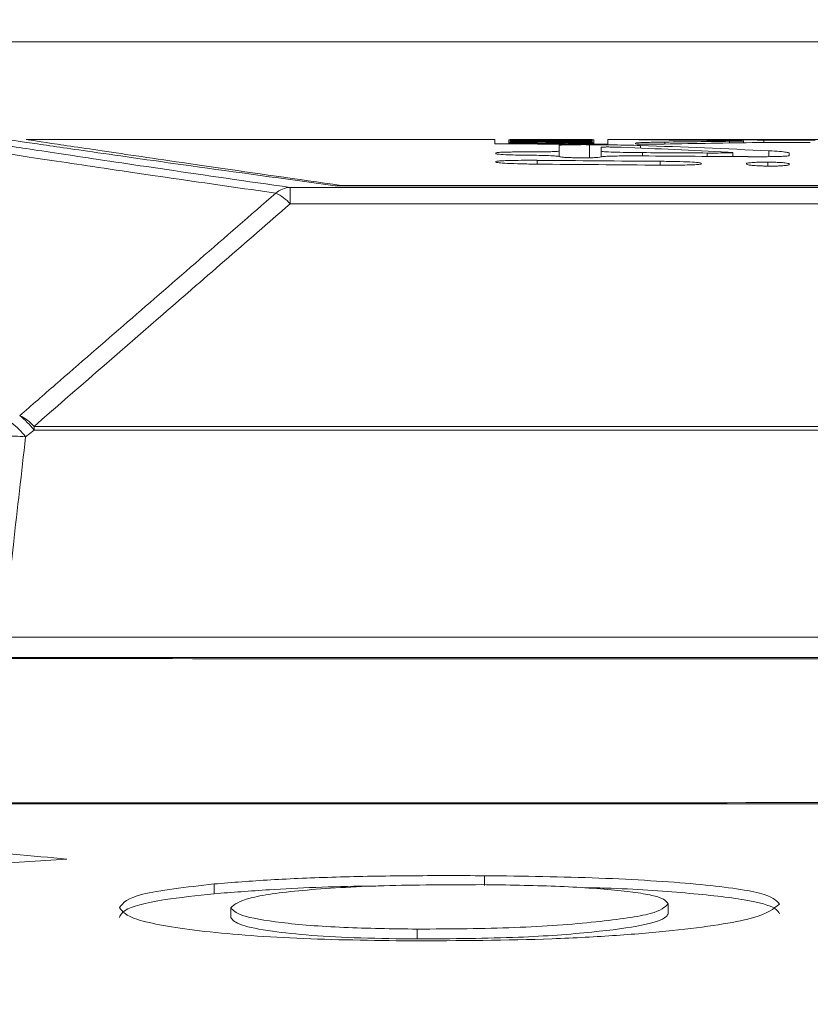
# Model space of a CAD drawing. Header units: millimetres. Extents: x 0 to 2100, y 0 to 1485.
# Tile 69 of 118: x 1166 to 1187, y 537 to 562. Entities that reach past the tile are written whole.
import ezdxf

# ---------------------------------------------------------------- set-up
doc = ezdxf.new("R2010")
doc.units = ezdxf.units.MM
doc.header["$LTSCALE"] = 5
doc.styles.add('SLDTEXTSTYLE1', font='TXT', dxfattribs={"width": 0.75})
doc.dimstyles.new('SLDDIMSTYLE0', dxfattribs={"dimtxt": 12.5, "dimasz": 15, "dimexe": 0, "dimexo": 0.0625, "dimgap": 3.125, "dimtad": 1, "dimdec": 0, "dimlfac": 0.8, "dimrnd": 1e-09, "dimzin": 12, "dimdsep": 46, "dimtxsty": 'SLDTEXTSTYLE1', "dimblk1": 'CLOSED', "dimblk2": 'CLOSED', "dimsah": 1, "dimcen": 0.09, "dimadec": 0, "dimazin": 3, "dimtfac": 1, "dimtofl": 0, "dimtmove": 0, "dimatfit": 3, "dimldrblk": 'CLOSED', "dimfxl": 1, "dimfrac": 2, "dimtolj": 1, "dimtzin": 12, "dimarcsym": 0})

# ---------------------------------------------------------------- blocks, each defined once
blk = doc.blocks.new('_CLOSED')
at = {"color": 0, "linetype": 'ByBlock', "lineweight": -2}
for p, q in [((-1, 0.166667), (0, 0)), ((-1, 0.166667), (-1, -0.166667)), ((0, 0), (-1, -0.166667)), ((0, 0), (-1, 0))]:
    blk.add_line(p, q, dxfattribs=at)
blk = doc.blocks.new('_D_9')
at = {"color": 7, "linetype": 'Continuous', "lineweight": 0}
for p, q in [((868.464, 549.436), (868.464, 715.615)), ((1433.193, 262.981), (1433.193, 715.615)), ((1433.193, 710.615), (868.464, 710.615))]:
    blk.add_line(p, q, dxfattribs=at)
at = {"color": 7, "linetype": 'Continuous', "lineweight": 0, "xscale": 15, "yscale": 15, "rotation": 180}
blk.add_blockref('_CLOSED', (868.464, 710.615), dxfattribs=at)
at = {"color": 7, "linetype": 'Continuous', "lineweight": 0, "xscale": 15, "yscale": 15}
blk.add_blockref('_CLOSED', (1433.193, 710.615), dxfattribs=at)
at = {"color": 7, "linetype": 'Continuous', "lineweight": 0, "insert": (1136.974, 726.729), "char_height": 12.5, "attachment_point": 1, "style": 'SLDTEXTSTYLE1'}
blk.add_mtext('452', dxfattribs=at)
blk = doc.blocks.new('_D_10')
at = {"color": 7, "linetype": 'Continuous', "lineweight": 0}
for p, q in [((800.19, 450.178), (800.19, 745.615)), ((1433.193, 262.981), (1433.193, 745.615)), ((800.19, 740.615), (1433.193, 740.615))]:
    blk.add_line(p, q, dxfattribs=at)
at = {"color": 7, "linetype": 'Continuous', "lineweight": 0, "xscale": 15, "yscale": 15}
for p, rotation in [((800.19, 740.615), 180), ((1433.193, 740.615), 360)]:
    blk.add_blockref('_CLOSED', p, dxfattribs=dict(at, rotation=rotation))
at = {"color": 7, "linetype": 'Continuous', "lineweight": 0, "insert": (1102.837, 756.729), "char_height": 12.5, "attachment_point": 1, "style": 'SLDTEXTSTYLE1'}
blk.add_mtext('506', dxfattribs=at)
blk = doc.blocks.new('_D_11')
at = {"color": 7, "linetype": 'Continuous', "lineweight": 0}
for p, q in [((778.94, 335.178), (778.94, 775.615)), ((1433.193, 262.981), (1433.193, 775.615)), ((778.94, 770.615), (1433.193, 770.615))]:
    blk.add_line(p, q, dxfattribs=at)
at = {"color": 7, "linetype": 'Continuous', "lineweight": 0, "xscale": 15, "yscale": 15}
for p, rotation in [((778.94, 770.615), 180), ((1433.193, 770.615), 360)]:
    blk.add_blockref('_CLOSED', p, dxfattribs=dict(at, rotation=rotation))
at = {"color": 7, "linetype": 'Continuous', "lineweight": 0, "insert": (1092.212, 786.729), "char_height": 12.5, "attachment_point": 1, "style": 'SLDTEXTSTYLE1'}
blk.add_mtext('523', dxfattribs=at)
blk = doc.blocks.new('_D_15')
at = {"color": 7, "linetype": 'Continuous', "lineweight": 0}
for p, q in [((1198.267, 561.428), (672.69, 561.428)), ((677.69, 257.053), (677.69, 561.428)), ((829.752, 257.053), (672.69, 257.053))]:
    blk.add_line(p, q, dxfattribs=at)
at = {"color": 7, "linetype": 'Continuous', "lineweight": 0, "xscale": 15, "yscale": 15}
for p, rotation in [((677.69, 561.428), 90), ((677.69, 257.053), 270)]:
    blk.add_blockref('_CLOSED', p, dxfattribs=dict(at, rotation=rotation))
at = {"color": 7, "linetype": 'Continuous', "lineweight": 0, "insert": (661.576, 395.387), "char_height": 12.5, "attachment_point": 1, "rotation": 90, "style": 'SLDTEXTSTYLE1'}
blk.add_mtext('243', dxfattribs=at)
blk = doc.blocks.new('_D_18')
at = {"color": 7, "linetype": 'Continuous', "lineweight": 0}
for p, q in [((1155.061, 551.191), (1155.061, 685.615)), ((1433.193, 262.981), (1433.193, 685.615)), ((1433.193, 680.615), (1155.061, 680.615))]:
    blk.add_line(p, q, dxfattribs=at)
at = {"color": 7, "linetype": 'Continuous', "lineweight": 0, "xscale": 15, "yscale": 15, "rotation": 180}
blk.add_blockref('_CLOSED', (1155.061, 680.615), dxfattribs=at)
at = {"color": 7, "linetype": 'Continuous', "lineweight": 0, "xscale": 15, "yscale": 15}
blk.add_blockref('_CLOSED', (1433.193, 680.615), dxfattribs=at)
at = {"color": 7, "linetype": 'Continuous', "lineweight": 0, "insert": (1280.273, 696.729), "char_height": 12.5, "attachment_point": 1, "style": 'SLDTEXTSTYLE1'}
blk.add_mtext('223', dxfattribs=at)

msp = doc.modelspace()

# ---------------------------------------------------------------- linework, layer by layer
at = {"color": 7, "linetype": 'Continuous', "lineweight": 15}
for p, q in [((1178.543, 558.925), (1166.543, 558.925)), ((1178.543, 558.814), (1178.543, 558.925)), ((1178.896, 558.813), (1178.896, 558.915)), ((1178.897, 558.835), (1178.897, 558.92)), ((1178.897, 558.813), (1178.897, 558.835)), ((1178.933, 558.915), (1178.933, 558.905)), ((1178.933, 558.902), (1178.933, 558.905)), ((1178.933, 558.902), (1178.933, 558.899)), ((1178.933, 558.89), (1178.933, 558.899)), ((1178.933, 558.89), (1178.933, 558.885)), ((1178.933, 558.84), (1178.933, 558.885)), ((1178.933, 558.883), (1178.933, 558.878)), ((1178.933, 558.874), (1178.933, 558.878)), ((1178.933, 558.874), (1178.933, 558.853)), ((1179.279, 558.925), (1178.938, 558.925)), ((1179.285, 558.904), (1179.285, 558.912)), ((1179.285, 558.902), (1179.285, 558.904)), ((1179.285, 558.852), (1179.285, 558.868)), ((1179.804, 558.897), (1179.804, 558.896)), ((1179.827, 558.881), (1179.827, 558.89)), ((1179.855, 558.911), (1179.855, 558.904)), ((1179.855, 558.901), (1179.855, 558.904)), ((1179.855, 558.866), (1179.855, 558.852)), ((1179.855, 558.836), (1179.855, 558.852)), ((1179.938, 558.914), (1179.938, 558.917)), ((1180.119, 558.895), (1180.119, 558.897)), ((1180.188, 558.776), (1180.188, 558.632)), ((1180.206, 558.904), (1180.206, 558.911)), ((1180.206, 558.9), (1180.206, 558.904)), ((1180.206, 558.851), (1180.206, 558.865)), ((1180.357, 558.808), (1180.357, 558.837)), ((1180.417, 558.913), (1180.417, 558.917)), ((1180.417, 558.808), (1180.417, 558.827)), ((1180.436, 558.913), (1180.436, 558.915)), ((1180.436, 558.808), (1180.436, 558.82)), ((1180.683, 558.91), (1180.683, 558.902)), ((1180.683, 558.899), (1180.683, 558.902)), ((1180.683, 558.896), (1180.683, 558.891)), ((1180.683, 558.864), (1180.683, 558.849)), ((1181.035, 558.925), (1180.688, 558.925)), ((1180.688, 558.925), (1180.688, 558.925)), ((1181.035, 558.902), (1181.035, 558.913)), ((1181.035, 558.89), (1181.035, 558.899)), ((1181.035, 558.878), (1181.035, 558.89)), ((1181.035, 558.873), (1181.035, 558.878)), ((1181.035, 558.848), (1181.035, 558.869)), ((1181.07, 558.833), (1181.07, 558.919)), ((1181.07, 558.805), (1181.07, 558.833)), ((1188.435, 558.925), (1181.435, 558.925)), ((1181.435, 558.925), (1181.435, 558.804)), ((1182.139, 558.925), (1182.139, 558.922)), ((1182.139, 558.835), (1182.139, 558.814)), ((1184.694, 558.895), (1184.867, 558.892)), ((1184.907, 558.843), (1184.907, 558.889)), ((1178.567, 558.582), (1178.567, 558.562)), ((1180.188, 558.49), (1180.188, 558.632)), ((1181.258, 558.626), (1181.258, 558.723)), ((1181.258, 558.482), (1181.258, 558.626)), ((1184.51, 558.601), (1184.619, 558.593)), ((1184.63, 558.488), (1184.63, 558.59)), ((1186.077, 558.513), (1186.077, 558.581)), ((1178.566, 558.362), (1178.566, 558.345)), ((1183.825, 558.302), (1183.825, 558.319)), ((1184.985, 558.31), (1184.985, 558.293)), ((1186.076, 558.284), (1186.076, 558.301)), ((1336.085, 557.743), (1174.457, 557.743)), ((1174.604, 557.752), (1335.543, 557.752)), ((1174.604, 557.743), (1174.604, 557.752)), ((1173.299, 557.698), (1336.882, 557.698)), ((1173.299, 557.698), (1173.299, 557.278)), ((1336.882, 557.278), (1173.299, 557.278)), ((1166.53, 551.315), (1166.745, 551.49)), ((1166.745, 551.586), (1166.745, 551.49)), ((1166.745, 551.586), (1338.849, 551.586)), ((1338.849, 551.49), (1166.745, 551.49)), ((1165.945, 546.191), (1339.783, 546.191)), ((1164.275, 540.31), (1167.586, 540.51)), ((1171.357, 539.879), (1171.357, 539.628)), ((1178.277, 540.09), (1178.277, 539.84)), ((1182.974, 539.369), (1182.974, 539.118)), ((1171.78, 539.271), (1171.78, 539.02)), ((1176.556, 538.724), (1176.556, 538.472))]:
    msp.add_line(p, q, dxfattribs=at)
at = {"color": 8, "linetype": 'Continuous', "lineweight": 15}
for p, q in [((1179.094, 558.915), (1179.094, 558.917)), ((1179.094, 558.812), (1179.094, 558.826)), ((1179.57, 558.914), (1179.57, 558.916)), ((1179.57, 558.811), (1179.57, 558.822)), ((1179.63, 558.881), (1179.63, 558.888)), ((1179.938, 558.809), (1179.938, 558.825)), ((1180.042, 558.881), (1180.042, 558.885)), ((1180.192, 558.913), (1180.192, 558.919)), ((1180.192, 558.808), (1180.192, 558.832)), ((1180.357, 558.913), (1180.357, 558.92)), ((1180.484, 558.88), (1180.484, 558.883)), ((1180.804, 558.879), (1180.804, 558.884)), ((1180.897, 558.913), (1180.897, 558.916)), ((1180.897, 558.806), (1180.897, 558.823)), ((1180.965, 558.458), (1180.965, 558.793)), ((1180.985, 558.878), (1180.985, 558.887)), ((1182.265, 558.706), (1182.265, 558.773)), ((1182.895, 558.81), (1182.895, 558.86)), ((1184.546, 558.838), (1184.546, 558.879)), ((1185.422, 558.85), (1185.422, 558.911)), ((1182.315, 558.504), (1182.315, 558.59)), ((1183.972, 558.493), (1183.972, 558.58)), ((1185.553, 558.487), (1185.553, 558.637)), ((1179.621, 558.295), (1179.621, 558.393)), ((1182.77, 558.269), (1182.77, 558.368)), ((1185.531, 558.245), (1185.531, 558.347)), ((1172.934, 557.553), (1172.48, 557.618))]:
    msp.add_line(p, q, dxfattribs=at)
at = {"color": 7, "linetype": 'Continuous', "lineweight": 15}
for centre, radius, start, end in [((1173.315, 557.126), 0.572, 91.5624, 131.7813), ((1172.534, 556.64), 0.996, 39.8103, 66.3631), ((1164.879, 550.045), 2.083, 37.5604, 51.9394), ((1165.093, 550.22), 2.084, 37.559, 51.9276), ((1165.986, 550.954), 0.987, 39.7635, 66.6096), ((1166.249, 549.438), 1.898, 81.4815, 98.5185)]:
    msp.add_arc(centre, radius, start, end, dxfattribs=at)
for centre, major_axis, ratio, start_param, end_param in [((1114.455, -261.925), (3895.749, 0), 0.210704, 1.553602, 1.554345), ((1159.887, -261.925), (3794.778, 0), 0.21631, 1.565224, 1.565777), ((1152.444, -261.925), (3735.387, 0), 0.21975, 1.563611, 1.563705), ((1150.554, -261.925), (3782.589, 0), 0.217007, 1.562738, 1.563294), ((1148.414, -261.925), (3791.647, 0), 0.216489, 1.562517, 1.562747), ((1140.558, -261.925), (3782.589, 0), 0.217007, 1.560095, 1.560651), ((1138.359, -261.925), (3794.778, 0), 0.21631, 1.55955, 1.560104), ((1136.436, -261.925), (3794.778, 0), 0.21631, 1.559043, 1.559597), ((1129.36, -261.925), (3735.387, 0), 0.21975, 1.557431, 1.557525), ((1181.234, -261.925), (3799.625, 0), 0.216034, 1.57094, 1.571313), ((1159.968, -261.925), (3424.117, 0), 0.239726, 1.564989, 1.565155), ((1138.808, -261.925), (3424.117, 0), 0.239726, 1.558808, 1.558975), ((1179.506, -261.925), (0, 820.85), 0.050372, 6.280036, 6.280556), ((1179.046, -261.925), (0, 820.85), 0.050343, 6.26891, 6.26943), ((1152.509, -261.925), (3807.685, 0), 0.215577, 1.563522, 1.563614), ((1128.978, -261.925), (3807.685, 0), 0.215577, 1.557342, 1.557434), ((1148.38, -261.925), (3795.61, 0), 0.216263, 1.562285, 1.562434), ((1157.967, -261.925), (3768.973, 0), 0.217791, 1.564769, 1.564896), ((1134.675, -261.925), (3768.973, 0), 0.217791, 1.558589, 1.558716), ((1180.258, -261.925), (0, 820.85), 0.044318, 6.278283, 6.278807), ((1179.853, -261.925), (0, 820.85), 0.044318, 6.267158, 6.267681), ((1152.467, -261.925), (3788.538, 0), 0.216667, 1.563256, 1.563349), ((1129.055, -261.925), (3788.538, 0), 0.216667, 1.557075, 1.557168), ((1173.48, -261.925), (0, 820.85), 0.554832, 6.256672, 6.263894), ((1182.298, -261.925), (0, 820.85), 0.652995, 6.277357, 6.282383), ((1179.894, -261.925), (0, 820.85), 0.683971, 6.274636, 6.278103), ((1195.762, -261.925), (0, 820.85), 0.934932, 0.013666, 0.016792), ((1193.074, -261.925), (0, 820.85), 0.982859, 0.01057, 0.012617), ((1171.84, -261.925), (0, 820.85), 0.549489, 6.255093, 6.261152), ((1058.618, -261.925), (3863.356, 0), 0.212471, 1.538072, 1.538773), ((1066.092, -261.925), (4067.701, 0), 0.201797, 1.541813, 1.54222), ((1040.68, -261.925), (3858.354, 0), 0.212746, 1.533961, 1.534778), ((1028.152, -261.925), (3866.809, 0), 0.212281, 1.5308, 1.531615)]:
    msp.add_ellipse(centre, major_axis=major_axis, ratio=ratio, start_param=start_param, end_param=end_param, dxfattribs=at)
for points, knots in [([(1172.48, 557.618), (1171.562, 557.75), (1169.562, 558.037), (1167.32, 558.371), (1165.644, 558.624), (1164.721, 558.765), (1164.731, 558.763), (1164.735, 558.763)], [0, 0, 0, 0, 0.183778, 0.400494, 0.621297, 0.84349, 1, 1, 1, 1]), ([(1165.148, 558.907), (1165.139, 558.908), (1165.119, 558.912), (1166.017, 558.773), (1167.634, 558.528), (1169.991, 558.175), (1172.196, 557.857), (1173.299, 557.698)], [0, 0, 0, 0, 0.150725, 0.360425, 0.570124, 0.785064, 1, 1, 1, 1]), ([(1174.457, 557.743), (1173.156, 557.921), (1170.541, 558.278), (1168.055, 558.634), (1166.598, 558.845), (1165.993, 558.934), (1166.111, 558.917), (1166.135, 558.913)], [0, 0, 0, 0, 0.252259, 0.506925, 0.724917, 0.944423, 1, 1, 1, 1]), ([(1174.604, 557.752), (1173.48, 557.911), (1171.224, 558.232), (1168.818, 558.586), (1167.232, 558.821), (1166.514, 558.93), (1166.613, 558.915), (1166.638, 558.911)], [0, 0, 0, 0, 0.225813, 0.453185, 0.685487, 0.9195, 1, 1, 1, 1]), ([(1178.989, 558.921), (1178.972, 558.921), (1178.938, 558.921), (1178.904, 558.92), (1178.9, 558.92), (1178.897, 558.92)], [0, 0, 0, 0, 0.282995, 0.565759, 1, 1, 1, 1]), ([(1178.897, 558.92), (1178.9, 558.919), (1178.904, 558.919), (1178.951, 558.918), (1179.022, 558.918), (1179.087, 558.917), (1179.094, 558.917)], [0, 0, 0, 0, 0.300598, 0.547757, 0.951447, 1, 1, 1, 1]), ([(1178.989, 558.842), (1178.972, 558.842), (1178.938, 558.841), (1178.904, 558.838), (1178.9, 558.836), (1178.897, 558.835)], [0, 0, 0, 0, 0.282369, 0.564505, 1, 1, 1, 1]), ([(1178.897, 558.835), (1178.9, 558.834), (1178.904, 558.833), (1178.951, 558.829), (1179.022, 558.827), (1179.087, 558.826), (1179.094, 558.826)], [0, 0, 0, 0, 0.301083, 0.547972, 0.950334, 1, 1, 1, 1]), ([(1178.933, 558.925), (1178.934, 558.925), (1178.935, 558.925), (1178.941, 558.925), (1178.957, 558.925), (1178.965, 558.925)], [0, 0, 0, 0, 0.335494, 0.666775, 1, 1, 1, 1]), ([(1179.488, 558.892), (1179.425, 558.892), (1179.302, 558.891), (1179.118, 558.89), (1178.995, 558.89), (1178.933, 558.89)], [0, 0, 0, 0, 0.3447384, 0.6721416, 1, 1, 1, 1]), ([(1178.933, 558.885), (1179.008, 558.886), (1179.164, 558.886), (1179.399, 558.887), (1179.553, 558.888), (1179.63, 558.888)], [0, 0, 0, 0, 0.314458, 0.656679, 1, 1, 1, 1]), ([(1178.965, 558.925), (1178.976, 558.925), (1178.997, 558.925), (1179.05, 558.925), (1179.108, 558.925), (1179.143, 558.925)], [0, 0, 0, 0, 0.286273, 0.572708, 1, 1, 1, 1]), ([(1179.241, 558.922), (1179.209, 558.922), (1179.125, 558.922), (1179.043, 558.922), (1179.003, 558.921), (1178.989, 558.921)], [0, 0, 0, 0, 0.290003, 0.757274, 1, 1, 1, 1]), ([(1179.241, 558.847), (1179.209, 558.846), (1179.125, 558.845), (1179.043, 558.844), (1179.002, 558.843), (1178.989, 558.842)], [0, 0, 0, 0, 0.289414, 0.7603, 1, 1, 1, 1]), ([(1179.094, 558.917), (1179.128, 558.917), (1179.209, 558.917), (1179.372, 558.916), (1179.505, 558.916), (1179.57, 558.916)], [0, 0, 0, 0, 0.267266, 0.64534, 1, 1, 1, 1]), ([(1179.094, 558.826), (1179.128, 558.825), (1179.209, 558.824), (1179.372, 558.822), (1179.505, 558.822), (1179.57, 558.822)], [0, 0, 0, 0, 0.266812, 0.645014, 1, 1, 1, 1]), ([(1179.143, 558.925), (1179.174, 558.925), (1179.237, 558.925), (1179.375, 558.925), (1179.489, 558.925), (1179.56, 558.925)], [0, 0, 0, 0, 0.273257, 0.546398, 1, 1, 1, 1]), ([(1179.614, 558.922), (1179.579, 558.922), (1179.509, 558.922), (1179.381, 558.922), (1179.295, 558.922), (1179.241, 558.922)], [0, 0, 0, 0, 0.274464, 0.549111, 1, 1, 1, 1]), ([(1179.614, 558.848), (1179.579, 558.848), (1179.509, 558.848), (1179.381, 558.847), (1179.295, 558.847), (1179.241, 558.847)], [0, 0, 0, 0, 0.27458, 0.549332, 1, 1, 1, 1]), ([(1179.259, 558.92), (1179.26, 558.92), (1179.262, 558.92), (1179.282, 558.92), (1179.317, 558.921), (1179.359, 558.921), (1179.371, 558.921)], [0, 0, 0, 0, 0.294478, 0.546772, 0.867237, 1, 1, 1, 1]), ([(1179.335, 558.918), (1179.316, 558.919), (1179.279, 558.919), (1179.262, 558.919), (1179.26, 558.92), (1179.259, 558.92)], [0, 0, 0, 0, 0.338172, 0.664982, 1, 1, 1, 1]), ([(1179.259, 558.835), (1179.26, 558.836), (1179.262, 558.837), (1179.282, 558.839), (1179.317, 558.84), (1179.359, 558.84), (1179.371, 558.841)], [0, 0, 0, 0, 0.294452, 0.546793, 0.867251, 1, 1, 1, 1]), ([(1179.335, 558.831), (1179.316, 558.831), (1179.279, 558.832), (1179.262, 558.834), (1179.26, 558.835), (1179.259, 558.835)], [0, 0, 0, 0, 0.338397, 0.665105, 1, 1, 1, 1]), ([(1179.301, 558.925), (1179.293, 558.925), (1179.282, 558.925), (1179.28, 558.925), (1179.279, 558.925)], [0, 0, 0, 0, 0.761514, 1, 1, 1, 1]), ([(1179.411, 558.925), (1179.398, 558.925), (1179.372, 558.925), (1179.331, 558.925), (1179.313, 558.925), (1179.301, 558.925)], [0, 0, 0, 0, 0.263364, 0.526809, 1, 1, 1, 1]), ([(1179.518, 558.918), (1179.5, 558.918), (1179.459, 558.918), (1179.392, 558.918), (1179.355, 558.918), (1179.335, 558.918)], [0, 0, 0, 0, 0.251253, 0.575585, 1, 1, 1, 1]), ([(1179.518, 558.829), (1179.5, 558.829), (1179.459, 558.829), (1179.392, 558.83), (1179.355, 558.83), (1179.335, 558.831)], [0, 0, 0, 0, 0.251227, 0.576839, 1, 1, 1, 1]), ([(1179.371, 558.921), (1179.392, 558.921), (1179.442, 558.921), (1179.535, 558.921), (1179.602, 558.921), (1179.636, 558.921)], [0, 0, 0, 0, 0.272873, 0.631433, 1, 1, 1, 1]), ([(1179.371, 558.841), (1179.393, 558.841), (1179.442, 558.841), (1179.535, 558.842), (1179.602, 558.842), (1179.636, 558.842)], [0, 0, 0, 0, 0.2759403, 0.6329497, 1, 1, 1, 1]), ([(1179.72, 558.925), (1179.688, 558.925), (1179.625, 558.925), (1179.517, 558.925), (1179.451, 558.925), (1179.411, 558.925)], [0, 0, 0, 0, 0.278618, 0.55735, 1, 1, 1, 1]), ([(1179.762, 558.894), (1179.737, 558.893), (1179.687, 558.893), (1179.59, 558.892), (1179.522, 558.892), (1179.488, 558.892)], [0, 0, 0, 0, 0.332856, 0.663489, 1, 1, 1, 1]), ([(1179.676, 558.918), (1179.666, 558.918), (1179.64, 558.918), (1179.587, 558.918), (1179.541, 558.918), (1179.518, 558.918)], [0, 0, 0, 0, 0.254589, 0.623783, 1, 1, 1, 1]), ([(1179.676, 558.83), (1179.666, 558.83), (1179.641, 558.83), (1179.587, 558.829), (1179.542, 558.829), (1179.518, 558.829)], [0, 0, 0, 0, 0.252898, 0.618847, 1, 1, 1, 1]), ([(1179.56, 558.925), (1179.612, 558.925), (1179.716, 558.925), (1179.918, 558.924), (1180.069, 558.924), (1180.163, 558.924)], [0, 0, 0, 0, 0.273439, 0.546774, 1, 1, 1, 1]), ([(1179.57, 558.916), (1179.608, 558.916), (1179.699, 558.916), (1179.831, 558.916), (1179.904, 558.917), (1179.938, 558.917)], [0, 0, 0, 0, 0.2759664, 0.6697832, 1, 1, 1, 1]), ([(1179.57, 558.822), (1179.608, 558.822), (1179.699, 558.822), (1179.831, 558.823), (1179.904, 558.824), (1179.938, 558.825)], [0, 0, 0, 0, 0.275853, 0.669129, 1, 1, 1, 1]), ([(1179.63, 558.888), (1179.65, 558.889), (1179.69, 558.889), (1179.758, 558.889), (1179.801, 558.89), (1179.827, 558.89)], [0, 0, 0, 0, 0.281627, 0.563321, 1, 1, 1, 1]), ([(1179.829, 558.92), (1179.811, 558.919), (1179.78, 558.919), (1179.732, 558.919), (1179.695, 558.919), (1179.676, 558.918)], [0, 0, 0, 0, 0.395793, 0.696889, 1, 1, 1, 1]), ([(1179.829, 558.835), (1179.811, 558.834), (1179.78, 558.833), (1179.732, 558.832), (1179.695, 558.831), (1179.676, 558.83)], [0, 0, 0, 0, 0.396257, 0.697114, 1, 1, 1, 1]), ([(1180.176, 558.925), (1180.133, 558.925), (1180.045, 558.925), (1179.89, 558.925), (1179.784, 558.925), (1179.72, 558.925)], [0, 0, 0, 0, 0.280729, 0.561605, 1, 1, 1, 1]), ([(1179.804, 558.896), (1179.803, 558.895), (1179.802, 558.895), (1179.793, 558.894), (1179.772, 558.894), (1179.762, 558.894)], [0, 0, 0, 0, 0.348381, 0.667621, 1, 1, 1, 1]), ([(1179.827, 558.89), (1179.836, 558.889), (1179.852, 558.888), (1179.91, 558.887), (1179.991, 558.886), (1180.042, 558.885)], [0, 0, 0, 0, 0.305454, 0.566734, 1, 1, 1, 1]), ([(1180.006, 558.921), (1179.984, 558.921), (1179.939, 558.921), (1179.883, 558.92), (1179.847, 558.92), (1179.829, 558.92)], [0, 0, 0, 0, 0.334772, 0.667194, 1, 1, 1, 1]), ([(1180.006, 558.84), (1179.984, 558.84), (1179.939, 558.839), (1179.883, 558.837), (1179.847, 558.836), (1179.829, 558.835)], [0, 0, 0, 0, 0.33521, 0.66741, 1, 1, 1, 1]), ([(1179.938, 558.917), (1179.959, 558.917), (1180.026, 558.917), (1180.104, 558.918), (1180.163, 558.919), (1180.192, 558.919)], [0, 0, 0, 0, 0.1888433, 0.5926968, 1, 1, 1, 1]), ([(1179.938, 558.825), (1179.959, 558.825), (1180.025, 558.826), (1180.104, 558.829), (1180.162, 558.831), (1180.192, 558.832)], [0, 0, 0, 0, 0.188476, 0.592532, 1, 1, 1, 1]), ([(1180.19, 558.921), (1180.171, 558.921), (1180.133, 558.921), (1180.067, 558.921), (1180.03, 558.921), (1180.006, 558.921)], [0, 0, 0, 0, 0.260745, 0.521525, 1, 1, 1, 1]), ([(1180.19, 558.843), (1180.171, 558.843), (1180.133, 558.842), (1180.067, 558.842), (1180.03, 558.841), (1180.006, 558.84)], [0, 0, 0, 0, 0.259992, 0.520003, 1, 1, 1, 1]), ([(1180.042, 558.885), (1180.077, 558.885), (1180.161, 558.884), (1180.317, 558.884), (1180.433, 558.884), (1180.484, 558.883)], [0, 0, 0, 0, 0.278824, 0.681696, 1, 1, 1, 1]), ([(1180.16, 558.89), (1180.153, 558.891), (1180.129, 558.891), (1180.121, 558.893), (1180.12, 558.894), (1180.119, 558.895)], [0, 0, 0, 0, 0.188142, 0.592645, 1, 1, 1, 1]), ([(1180.291, 558.889), (1180.275, 558.889), (1180.243, 558.889), (1180.196, 558.889), (1180.174, 558.89), (1180.16, 558.89)], [0, 0, 0, 0, 0.274432, 0.542111, 1, 1, 1, 1]), ([(1180.163, 558.924), (1180.19, 558.924), (1180.242, 558.924), (1180.339, 558.924), (1180.409, 558.925), (1180.453, 558.925)], [0, 0, 0, 0, 0.2692886, 0.5386064, 1, 1, 1, 1]), ([(1180.512, 558.925), (1180.479, 558.925), (1180.41, 558.925), (1180.294, 558.925), (1180.216, 558.925), (1180.176, 558.925)], [0, 0, 0, 0, 0.324999, 0.658507, 1, 1, 1, 1]), ([(1180.965, 558.793), (1180.904, 558.793), (1180.783, 558.794), (1180.607, 558.792), (1180.44, 558.79), (1180.285, 558.786), (1180.2, 558.781), (1180.192, 558.778), (1180.188, 558.776)], [0, 0, 0, 0, 0.131874, 0.264061, 0.392216, 0.578168, 0.836959, 1, 1, 1, 1]), ([(1180.456, 558.922), (1180.43, 558.922), (1180.38, 558.922), (1180.288, 558.922), (1180.228, 558.922), (1180.19, 558.921)], [0, 0, 0, 0, 0.275653, 0.551495, 1, 1, 1, 1]), ([(1180.456, 558.844), (1180.43, 558.844), (1180.38, 558.844), (1180.288, 558.844), (1180.228, 558.843), (1180.19, 558.843)], [0, 0, 0, 0, 0.275705, 0.551603, 1, 1, 1, 1]), ([(1180.192, 558.919), (1180.21, 558.919), (1180.242, 558.919), (1180.293, 558.92), (1180.336, 558.92), (1180.357, 558.92)], [0, 0, 0, 0, 0.372869, 0.685106, 1, 1, 1, 1]), ([(1180.192, 558.832), (1180.21, 558.833), (1180.242, 558.834), (1180.293, 558.835), (1180.336, 558.836), (1180.357, 558.837)], [0, 0, 0, 0, 0.373053, 0.685181, 1, 1, 1, 1]), ([(1180.477, 558.888), (1180.459, 558.888), (1180.407, 558.888), (1180.343, 558.888), (1180.304, 558.888), (1180.291, 558.889)], [0, 0, 0, 0, 0.277677, 0.761755, 1, 1, 1, 1]), ([(1180.357, 558.92), (1180.367, 558.92), (1180.391, 558.92), (1180.442, 558.92), (1180.484, 558.92), (1180.506, 558.92)], [0, 0, 0, 0, 0.259332, 0.620655, 1, 1, 1, 1]), ([(1180.357, 558.837), (1180.366, 558.837), (1180.39, 558.837), (1180.438, 558.838), (1180.481, 558.838), (1180.503, 558.838), (1180.506, 558.838)], [0, 0, 0, 0, 0.253972, 0.607299, 0.956514, 1, 1, 1, 1]), ([(1180.648, 558.918), (1180.63, 558.918), (1180.587, 558.918), (1180.505, 558.917), (1180.443, 558.917), (1180.417, 558.917)], [0, 0, 0, 0, 0.290887, 0.694113, 1, 1, 1, 1]), ([(1180.648, 558.828), (1180.63, 558.828), (1180.587, 558.827), (1180.505, 558.827), (1180.443, 558.827), (1180.417, 558.827)], [0, 0, 0, 0, 0.291197, 0.694759, 1, 1, 1, 1]), ([(1180.436, 558.915), (1180.484, 558.915), (1180.602, 558.915), (1180.768, 558.916), (1180.857, 558.916), (1180.897, 558.916)], [0, 0, 0, 0, 0.273254, 0.673772, 1, 1, 1, 1]), ([(1180.436, 558.82), (1180.484, 558.82), (1180.601, 558.82), (1180.767, 558.821), (1180.857, 558.823), (1180.897, 558.823)], [0, 0, 0, 0, 0.273178, 0.671676, 1, 1, 1, 1]), ([(1180.453, 558.925), (1180.475, 558.925), (1180.519, 558.925), (1180.599, 558.925), (1180.654, 558.925), (1180.688, 558.925)], [0, 0, 0, 0, 0.2696612, 0.5393647, 1, 1, 1, 1]), ([(1180.896, 558.921), (1180.865, 558.921), (1180.79, 558.921), (1180.638, 558.922), (1180.516, 558.922), (1180.456, 558.922)], [0, 0, 0, 0, 0.26779, 0.636766, 1, 1, 1, 1]), ([(1180.896, 558.841), (1180.865, 558.842), (1180.791, 558.843), (1180.638, 558.844), (1180.517, 558.844), (1180.456, 558.844)], [0, 0, 0, 0, 0.267885, 0.635395, 1, 1, 1, 1]), ([(1180.649, 558.889), (1180.636, 558.889), (1180.609, 558.888), (1180.547, 558.888), (1180.501, 558.888), (1180.477, 558.888)], [0, 0, 0, 0, 0.329045, 0.660641, 1, 1, 1, 1]), ([(1180.484, 558.883), (1180.516, 558.883), (1180.578, 558.884), (1180.689, 558.884), (1180.76, 558.884), (1180.804, 558.884)], [0, 0, 0, 0, 0.280516, 0.561312, 1, 1, 1, 1]), ([(1180.506, 558.92), (1180.521, 558.92), (1180.557, 558.92), (1180.611, 558.92), (1180.646, 558.92), (1180.662, 558.92), (1180.665, 558.92)], [0, 0, 0, 0, 0.251561, 0.58867, 0.925943, 1, 1, 1, 1]), ([(1180.506, 558.838), (1180.521, 558.838), (1180.557, 558.838), (1180.611, 558.837), (1180.646, 558.837), (1180.662, 558.837), (1180.665, 558.837)], [0, 0, 0, 0, 0.252114, 0.590781, 0.929398, 1, 1, 1, 1]), ([(1180.662, 558.925), (1180.653, 558.925), (1180.63, 558.925), (1180.575, 558.925), (1180.528, 558.925), (1180.512, 558.925)], [0, 0, 0, 0, 0.281061, 0.759505, 1, 1, 1, 1]), ([(1180.728, 558.919), (1180.727, 558.919), (1180.725, 558.919), (1180.707, 558.918), (1180.678, 558.918), (1180.652, 558.918), (1180.648, 558.918)], [0, 0, 0, 0, 0.313957, 0.577014, 0.931084, 1, 1, 1, 1]), ([(1180.728, 558.833), (1180.727, 558.832), (1180.725, 558.831), (1180.707, 558.83), (1180.67, 558.829), (1180.648, 558.828)], [0, 0, 0, 0, 0.312673, 0.578118, 1, 1, 1, 1]), ([(1180.683, 558.891), (1180.683, 558.891), (1180.682, 558.89), (1180.676, 558.89), (1180.658, 558.889), (1180.649, 558.889)], [0, 0, 0, 0, 0.379501, 0.685888, 1, 1, 1, 1]), ([(1180.688, 558.925), (1180.687, 558.925), (1180.687, 558.925), (1180.682, 558.925), (1180.669, 558.925), (1180.662, 558.925)], [0, 0, 0, 0, 0.357534, 0.676957, 1, 1, 1, 1]), ([(1180.665, 558.92), (1180.681, 558.92), (1180.711, 558.92), (1180.725, 558.919), (1180.727, 558.919), (1180.728, 558.919)], [0, 0, 0, 0, 0.343009, 0.66762, 1, 1, 1, 1]), ([(1180.665, 558.837), (1180.681, 558.836), (1180.711, 558.835), (1180.725, 558.834), (1180.727, 558.833), (1180.728, 558.833)], [0, 0, 0, 0, 0.343657, 0.667965, 1, 1, 1, 1]), ([(1180.688, 558.925), (1180.705, 558.925), (1180.738, 558.925), (1180.799, 558.925), (1180.837, 558.925), (1180.862, 558.925)], [0, 0, 0, 0, 0.259777, 0.519586, 1, 1, 1, 1]), ([(1180.804, 558.884), (1180.825, 558.884), (1180.867, 558.885), (1180.935, 558.885), (1180.965, 558.886), (1180.985, 558.887)], [0, 0, 0, 0, 0.268536, 0.518846, 1, 1, 1, 1]), ([(1180.862, 558.925), (1180.874, 558.925), (1180.897, 558.925), (1180.938, 558.925), (1180.96, 558.925), (1180.974, 558.925)], [0, 0, 0, 0, 0.252829, 0.505669, 1, 1, 1, 1]), ([(1181.07, 558.919), (1181.068, 558.919), (1181.065, 558.92), (1181.024, 558.92), (1180.962, 558.921), (1180.903, 558.921), (1180.896, 558.921)], [0, 0, 0, 0, 0.307767, 0.556153, 0.946024, 1, 1, 1, 1]), ([(1181.07, 558.833), (1181.068, 558.834), (1181.065, 558.835), (1181.024, 558.838), (1180.962, 558.84), (1180.903, 558.841), (1180.896, 558.841)], [0, 0, 0, 0, 0.308315, 0.556235, 0.945193, 1, 1, 1, 1]), ([(1180.897, 558.916), (1180.933, 558.917), (1181.025, 558.917), (1181.065, 558.918), (1181.069, 558.919), (1181.07, 558.919)], [0, 0, 0, 0, 0.307954, 0.783787, 1, 1, 1, 1]), ([(1180.897, 558.823), (1180.933, 558.824), (1181.025, 558.826), (1181.065, 558.83), (1181.069, 558.832), (1181.07, 558.833)], [0, 0, 0, 0, 0.308134, 0.78344, 1, 1, 1, 1]), ([(1182.265, 558.773), (1182.157, 558.776), (1181.965, 558.781), (1181.578, 558.788), (1181.251, 558.792), (1181.025, 558.793), (1180.965, 558.793)], [0, 0, 0, 0, 0.333206, 0.595736, 0.892736, 1, 1, 1, 1]), ([(1180.974, 558.925), (1180.982, 558.925), (1180.997, 558.925), (1181.016, 558.925), (1181.023, 558.925), (1181.027, 558.925)], [0, 0, 0, 0, 0.274119, 0.548163, 1, 1, 1, 1]), ([(1180.985, 558.887), (1180.997, 558.887), (1181.02, 558.888), (1181.032, 558.889), (1181.034, 558.89), (1181.035, 558.89)], [0, 0, 0, 0, 0.318936, 0.658116, 1, 1, 1, 1]), ([(1181.027, 558.925), (1181.029, 558.925), (1181.033, 558.925), (1181.034, 558.925), (1181.035, 558.925), (1181.035, 558.925)], [0, 0, 0, 0, 0.195762, 0.597788, 1, 1, 1, 1]), ([(1182.729, 558.925), (1182.66, 558.925), (1182.576, 558.925), (1182.435, 558.925), (1182.373, 558.925), (1182.319, 558.925), (1182.272, 558.925), (1182.224, 558.925), (1182.163, 558.925), (1182.142, 558.925), (1182.14, 558.925), (1182.139, 558.925)], [0, 0, 0, 0, 0.320047, 0.391282, 0.450159, 0.492415, 0.534805, 0.586204, 0.670518, 0.898917, 1, 1, 1, 1]), ([(1182.139, 558.922), (1182.161, 558.922), (1182.204, 558.92), (1182.411, 558.918), (1182.634, 558.916), (1182.748, 558.915)], [0, 0, 0, 0, 0.33683, 0.663852, 1, 1, 1, 1]), ([(1182.895, 558.86), (1182.754, 558.858), (1182.498, 558.853), (1182.23, 558.845), (1182.173, 558.838), (1182.139, 558.835)], [0, 0, 0, 0, 0.3362986, 0.6142509, 1, 1, 1, 1]), ([(1182.139, 558.814), (1182.143, 558.813), (1182.149, 558.811), (1182.21, 558.808), (1182.275, 558.806), (1182.357, 558.805), (1182.442, 558.805), (1182.558, 558.805), (1182.714, 558.807), (1182.815, 558.809), (1182.876, 558.81)], [0, 0, 0, 0, 0.23394, 0.335534, 0.438194, 0.502591, 0.567052, 0.651163, 0.789188, 1, 1, 1, 1]), ([(1184.896, 558.889), (1184.9, 558.888), (1184.92, 558.887), (1184.824, 558.883), (1184.638, 558.881), (1184.546, 558.879)], [0, 0, 0, 0, 0.0906256, 0.5511869, 1, 1, 1, 1]), ([(1185.275, 558.849), (1185.356, 558.85), (1185.506, 558.851), (1185.79, 558.853), (1186.066, 558.853), (1186.319, 558.851), (1186.499, 558.849), (1186.583, 558.848), (1186.615, 558.847)], [0, 0, 0, 0, 0.207829, 0.384522, 0.5617, 0.727728, 0.89899, 1, 1, 1, 1]), ([(1186.742, 558.911), (1186.647, 558.91), (1186.487, 558.909), (1186.189, 558.909), (1185.928, 558.909), (1185.689, 558.91), (1185.525, 558.91), (1185.448, 558.911), (1185.422, 558.911)], [0, 0, 0, 0, 0.243123, 0.412229, 0.581737, 0.742787, 0.912341, 1, 1, 1, 1]), ([(1179.378, 558.607), (1179.313, 558.608), (1179.182, 558.608), (1178.993, 558.606), (1178.816, 558.603), (1178.659, 558.597), (1178.577, 558.589), (1178.57, 558.584), (1178.567, 558.582)], [0, 0, 0, 0, 0.139545, 0.279462, 0.41468, 0.60211, 0.85426, 1, 1, 1, 1]), ([(1178.567, 558.562), (1178.584, 558.557), (1178.618, 558.547), (1178.844, 558.535), (1179.11, 558.527), (1179.294, 558.525), (1179.378, 558.524)], [0, 0, 0, 0, 0.319007, 0.638293, 0.834147, 1, 1, 1, 1]), ([(1180.188, 558.632), (1180.179, 558.629), (1180.163, 558.623), (1180.033, 558.615), (1179.866, 558.61), (1179.678, 558.607), (1179.51, 558.607), (1179.411, 558.607), (1179.378, 558.607)], [0, 0, 0, 0, 0.26636, 0.478416, 0.645235, 0.785817, 0.926708, 1, 1, 1, 1]), ([(1179.378, 558.524), (1179.482, 558.523), (1179.688, 558.521), (1179.937, 558.513), (1180.139, 558.503), (1180.171, 558.494), (1180.188, 558.49)], [0, 0, 0, 0, 0.226198, 0.450761, 0.705194, 1, 1, 1, 1]), ([(1180.188, 558.49), (1180.207, 558.484), (1180.235, 558.474), (1180.404, 558.464), (1180.545, 558.459), (1180.656, 558.457), (1180.712, 558.456), (1180.723, 558.456)], [0, 0, 0, 0, 0.470144, 0.69374, 0.859063, 0.972437, 1, 1, 1, 1]), ([(1181.258, 558.723), (1181.26, 558.725), (1181.264, 558.728), (1181.313, 558.732), (1181.352, 558.733), (1181.386, 558.734), (1181.424, 558.734), (1181.465, 558.734), (1181.523, 558.733), (1181.648, 558.731), (1181.721, 558.728), (1181.777, 558.726)], [0, 0, 0, 0, 0.284967, 0.393205, 0.437304, 0.481847, 0.513644, 0.545379, 0.595004, 0.689795, 1, 1, 1, 1]), ([(1182.315, 558.59), (1182.176, 558.591), (1181.9, 558.594), (1181.565, 558.603), (1181.313, 558.613), (1181.276, 558.622), (1181.258, 558.626)], [0, 0, 0, 0, 0.241403, 0.481574, 0.746326, 1, 1, 1, 1]), ([(1181.258, 558.482), (1181.264, 558.485), (1181.277, 558.49), (1181.392, 558.496), (1181.563, 558.501), (1181.804, 558.505), (1182.066, 558.506), (1182.244, 558.505), (1182.313, 558.504)], [0, 0, 0, 0, 0.157881, 0.316306, 0.466179, 0.626008, 0.855653, 1, 1, 1, 1]), ([(1184.627, 558.59), (1184.628, 558.59), (1184.633, 558.588), (1184.608, 558.586), (1184.544, 558.583), (1184.447, 558.581), (1184.284, 558.58), (1184.117, 558.58), (1184.003, 558.58), (1183.972, 558.58)], [0, 0, 0, 0, 0.030119, 0.187679, 0.30708, 0.426289, 0.599597, 0.889767, 1, 1, 1, 1]), ([(1185.022, 558.486), (1185.131, 558.485), (1185.348, 558.484), (1185.653, 558.488), (1185.882, 558.494), (1186.024, 558.502), (1186.073, 558.508), (1186.076, 558.512), (1186.077, 558.513)], [0, 0, 0, 0, 0.206714, 0.414667, 0.59414, 0.763455, 0.940946, 1, 1, 1, 1]), ([(1186.077, 558.581), (1186.058, 558.587), (1186.02, 558.601), (1185.843, 558.62), (1185.65, 558.631), (1185.553, 558.637)], [0, 0, 0, 0, 0.337339, 0.665481, 1, 1, 1, 1]), ([(1179.621, 558.393), (1179.513, 558.393), (1179.295, 558.394), (1178.989, 558.391), (1178.76, 558.384), (1178.619, 558.375), (1178.57, 558.367), (1178.567, 558.363), (1178.566, 558.362)], [0, 0, 0, 0, 0.20706, 0.41536, 0.595078, 0.764449, 0.941975, 1, 1, 1, 1]), ([(1178.566, 558.345), (1178.583, 558.34), (1178.617, 558.329), (1178.855, 558.314), (1179.187, 558.301), (1179.481, 558.297), (1179.621, 558.295)], [0, 0, 0, 0, 0.2440584, 0.486828, 0.7551421, 1, 1, 1, 1]), ([(1180.723, 558.456), (1180.763, 558.456), (1180.843, 558.456), (1180.964, 558.457), (1181.084, 558.461), (1181.203, 558.468), (1181.253, 558.476), (1181.257, 558.481), (1181.258, 558.482)], [0, 0, 0, 0, 0.110603, 0.221249, 0.353158, 0.555396, 0.887967, 1, 1, 1, 1]), ([(1183.825, 558.319), (1183.808, 558.325), (1183.774, 558.336), (1183.536, 558.351), (1183.204, 558.363), (1182.91, 558.367), (1182.77, 558.368)], [0, 0, 0, 0, 0.244238, 0.487225, 0.755078, 1, 1, 1, 1]), ([(1182.77, 558.269), (1182.879, 558.268), (1183.096, 558.267), (1183.402, 558.271), (1183.631, 558.279), (1183.772, 558.288), (1183.821, 558.296), (1183.824, 558.301), (1183.825, 558.302)], [0, 0, 0, 0, 0.207243, 0.41576, 0.594963, 0.763764, 0.940989, 1, 1, 1, 1]), ([(1185.531, 558.347), (1185.498, 558.347), (1185.433, 558.347), (1185.33, 558.346), (1185.216, 558.342), (1185.085, 558.334), (1185, 558.323), (1184.99, 558.314), (1184.985, 558.31)], [0, 0, 0, 0, 0.078539, 0.157086, 0.259878, 0.427224, 0.740517, 1, 1, 1, 1]), ([(1184.985, 558.293), (1185.005, 558.284), (1185.033, 558.27), (1185.209, 558.255), (1185.344, 558.249), (1185.449, 558.246), (1185.511, 558.245), (1185.531, 558.245)], [0, 0, 0, 0, 0.503486, 0.729745, 0.862036, 0.955325, 1, 1, 1, 1]), ([(1186.076, 558.301), (1186.057, 558.31), (1186.029, 558.323), (1185.853, 558.337), (1185.718, 558.343), (1185.613, 558.346), (1185.551, 558.346), (1185.531, 558.347)], [0, 0, 0, 0, 0.503813, 0.729809, 0.861499, 0.954253, 1, 1, 1, 1]), ([(1185.531, 558.245), (1185.563, 558.245), (1185.628, 558.245), (1185.732, 558.246), (1185.845, 558.25), (1185.976, 558.258), (1186.062, 558.27), (1186.072, 558.279), (1186.076, 558.284)], [0, 0, 0, 0, 0.078567, 0.157139, 0.260056, 0.427619, 0.741075, 1, 1, 1, 1]), ([(1166.378, 551.86), (1166.685, 552.127), (1168.219, 553.459), (1170.404, 555.357), (1172.283, 556.987), (1172.934, 557.553)], [0, 0, 0, 0, 0.140425, 0.702125, 1, 1, 1, 1]), ([(1173.299, 557.278), (1172.178, 556.304), (1169.992, 554.407), (1167.808, 552.509), (1166.745, 551.586)], [0, 0, 0, 0, 0.5133288, 1, 1, 1, 1]), ([(1166.53, 551.315), (1166.425, 550.398), (1166.23, 548.69), (1166.035, 546.982), (1165.945, 546.191)], [0, 0, 0, 0, 0.537004, 1, 1, 1, 1]), ([(1338.55, 545.456), (1335.67, 545.467), (1323.856, 545.512), (1302.973, 545.56), (1280.263, 545.594), (1261.894, 545.611), (1247.443, 545.621), (1232.325, 545.629), (1216.5, 545.635), (1200.567, 545.639), (1184.432, 545.642), (1168.205, 545.643), (1151.919, 545.644), (1135.728, 545.645), (1118.06, 545.645), (1098.891, 545.645), (1078.08, 545.644), (1060.522, 545.644), (1046.303, 545.643), (1035.534, 545.641), (1024.696, 545.64), (1013.775, 545.637), (1002.817, 545.634), (991.758, 545.63), (980.654, 545.625), (965.772, 545.616), (947.275, 545.601), (925.299, 545.572), (907.934, 545.536), (889.362, 545.484), (878.08, 545.441), (869.615, 545.408)], [0, 0, 0, 0, 0.018698, 0.076722, 0.134904, 0.164096, 0.193287, 0.226093, 0.258993, 0.292262, 0.325695, 0.360347, 0.395102, 0.430014, 0.464942, 0.509826, 0.554717, 0.599727, 0.622331, 0.644932, 0.667618, 0.690303, 0.713223, 0.736144, 0.759623, 0.783103, 0.830307, 0.877753, 0.92528, 0.943938, 1, 1, 1, 1]), ([(869.714, 545.675), (880.993, 545.675), (899.44, 545.675), (925.356, 545.675), (945.741, 545.675), (964.758, 545.675), (982.339, 545.675), (1000.067, 545.675), (1017.837, 545.675), (1035.393, 545.675), (1052.619, 545.675), (1069.526, 545.675), (1086.289, 545.675), (1102.945, 545.675), (1119.15, 545.675), (1134.966, 545.675), (1150.447, 545.675), (1166.048, 545.675), (1181.986, 545.675), (1198.291, 545.675), (1214.891, 545.675), (1231.498, 545.675), (1249.935, 545.675), (1270.12, 545.675), (1292.002, 545.675), (1313.716, 545.675), (1335.295, 545.675), (1349.634, 545.675), (1356.8, 545.675)], [0, 0, 0, 0, 0.071885, 0.117566, 0.163238, 0.198848, 0.234595, 0.270327, 0.305954, 0.341464, 0.376023, 0.410615, 0.445278, 0.479972, 0.514617, 0.546709, 0.578818, 0.610898, 0.642952, 0.676192, 0.709505, 0.74284, 0.776109, 0.820816, 0.865559, 0.910369, 0.95521, 1, 1, 1, 1]), ([(894.028, 542.11), (897.076, 542.099), (907.468, 542.063), (925.453, 542.03), (947.369, 541.999), (965.49, 541.984), (979.599, 541.975), (990.357, 541.97), (1001.254, 541.966), (1012.314, 541.963), (1023.438, 541.96), (1036.043, 541.958), (1050.049, 541.956), (1065.415, 541.956), (1080.698, 541.955), (1101.022, 541.955), (1121.224, 541.955), (1141.51, 541.955), (1156.73, 541.956), (1172.006, 541.957), (1187.411, 541.959), (1203.014, 541.961), (1218.946, 541.965), (1235.084, 541.971), (1251.424, 541.98), (1267.748, 541.993), (1284.748, 542.011), (1302.366, 542.039), (1326.697, 542.093), (1344.837, 542.164), (1356.935, 542.211)], [0, 0, 0, 0, 0.02076, 0.070794, 0.120903, 0.166373, 0.189217, 0.212061, 0.235386, 0.258709, 0.282294, 0.30588, 0.338695, 0.371642, 0.404834, 0.438066, 0.504828, 0.538205, 0.571591, 0.604508, 0.63742, 0.670713, 0.704007, 0.738494, 0.772986, 0.807772, 0.84256, 0.881874, 0.921217, 1, 1, 1, 1]), ([(1356.867, 541.925), (1344.789, 541.925), (1326.666, 541.925), (1302.349, 541.925), (1282.931, 541.925), (1262.307, 541.925), (1242.805, 541.925), (1225.598, 541.925), (1210.74, 541.925), (1194.269, 541.925), (1176.259, 541.925), (1158.186, 541.925), (1141.606, 541.925), (1121.401, 541.925), (1101.263, 541.925), (1080.987, 541.925), (1065.638, 541.925), (1050.104, 541.925), (1034.888, 541.925), (1020.077, 541.925), (1005.767, 541.925), (991.351, 541.925), (976.884, 541.925), (962.393, 541.925), (945.194, 541.925), (925.386, 541.925), (899.25, 541.925), (880.789, 541.925), (869.681, 541.925)], [0, 0, 0, 0, 0.074562, 0.111881, 0.149197, 0.19311, 0.237014, 0.266768, 0.29654, 0.326282, 0.366008, 0.405911, 0.437419, 0.468929, 0.53197, 0.563433, 0.594891, 0.626582, 0.658263, 0.686904, 0.715586, 0.744241, 0.773898, 0.803579, 0.83325, 0.880684, 0.928211, 1, 1, 1, 1]), ([(1167.586, 540.51), (1167.147, 540.555), (1166.273, 540.644), (1164.579, 540.749), (1162.615, 540.825), (1161.206, 540.844), (1160.502, 540.853)], [0, 0, 0, 0, 0.250971, 0.50005, 0.750087, 1, 1, 1, 1]), ([(1171.357, 539.879), (1170.644, 539.798), (1169.217, 539.634), (1169.026, 539.395), (1168.931, 539.276)], [0, 0, 0, 0, 0.49951, 1, 1, 1, 1]), ([(1178.277, 540.09), (1177.626, 540.092), (1176.331, 540.095), (1174.453, 540.061), (1172.748, 539.991), (1171.822, 539.917), (1171.357, 539.879)], [0, 0, 0, 0, 0.251199, 0.500163, 0.749023, 1, 1, 1, 1]), ([(1171.78, 539.271), (1171.883, 539.356), (1172.089, 539.527), (1173.285, 539.693), (1174.561, 539.788), (1176.06, 539.856), (1177.35, 539.859), (1178.21, 539.861)], [0, 0, 0, 0, 0.2488407, 0.4986569, 0.624189, 0.7494391, 1, 1, 1, 1]), ([(1178.21, 539.861), (1178.853, 539.852), (1179.822, 539.839), (1180.969, 539.778), (1181.716, 539.716), (1182.304, 539.641), (1182.863, 539.528), (1182.93, 539.433), (1182.974, 539.369)], [0, 0, 0, 0, 0.247545, 0.372792, 0.498224, 0.623751, 0.748998, 1, 1, 1, 1]), ([(1185.823, 539.365), (1185.739, 539.461), (1185.613, 539.605), (1184.667, 539.771), (1183.72, 539.879), (1182.555, 539.966), (1180.779, 540.057), (1179.278, 540.077), (1178.277, 540.09)], [0, 0, 0, 0, 0.248831, 0.374178, 0.499234, 0.624594, 0.74965, 1, 1, 1, 1]), ([(1168.931, 539.024), (1168.959, 539.084), (1169.036, 539.25), (1169.817, 539.464), (1170.909, 539.58), (1171.357, 539.628)], [0, 0, 0, 0, 0.252922, 0.693396, 1, 1, 1, 1]), ([(1171.357, 539.628), (1171.813, 539.664), (1172.941, 539.752), (1174.42, 539.819), (1175.421, 539.824), (1175.494, 539.824)], [0, 0, 0, 0, 0.386446, 0.955062, 1, 1, 1, 1]), ([(1180.772, 539.784), (1180.974, 539.781), (1181.975, 539.762), (1183.489, 539.653), (1185.053, 539.48), (1185.736, 539.286), (1185.8, 539.161), (1185.823, 539.114)], [0, 0, 0, 0, 0.065437, 0.324495, 0.583363, 0.844396, 1, 1, 1, 1]), ([(1176.391, 538.422), (1177.625, 538.428), (1179.48, 538.437), (1181.689, 538.557), (1183.594, 538.721), (1185.392, 538.999), (1185.679, 539.243), (1185.823, 539.365)], [0, 0, 0, 0, 0.249444, 0.374949, 0.500006, 0.749634, 1, 1, 1, 1]), ([(1182.974, 539.369), (1182.891, 539.285), (1182.725, 539.116), (1181.22, 538.899), (1179.117, 538.74), (1177.41, 538.729), (1176.556, 538.724)], [0, 0, 0, 0, 0.250074, 0.499585, 0.749676, 1, 1, 1, 1]), ([(1168.931, 539.276), (1169.006, 539.172), (1169.12, 539.016), (1170.013, 538.814), (1170.944, 538.678), (1172.117, 538.566), (1173.908, 538.455), (1175.397, 538.435), (1176.391, 538.422)], [0, 0, 0, 0, 0.2479854, 0.3733117, 0.4986697, 0.6240824, 0.7492445, 1, 1, 1, 1]), ([(1176.556, 538.724), (1175.915, 538.732), (1174.95, 538.745), (1173.791, 538.816), (1172.815, 538.913), (1171.946, 539.071), (1171.835, 539.205), (1171.78, 539.271)], [0, 0, 0, 0, 0.24947, 0.375395, 0.500398, 0.750105, 1, 1, 1, 1]), ([(1176.556, 538.472), (1177.448, 538.478), (1179.109, 538.489), (1181.071, 538.637), (1182.432, 538.818), (1182.915, 538.991), (1182.961, 539.091), (1182.974, 539.118)], [0, 0, 0, 0, 0.260942, 0.486439, 0.698024, 0.917652, 1, 1, 1, 1]), ([(1171.78, 539.02), (1171.832, 538.955), (1171.929, 538.834), (1172.74, 538.673), (1173.808, 538.557), (1175.126, 538.489), (1176.069, 538.478), (1176.556, 538.472)], [0, 0, 0, 0, 0.243886, 0.453223, 0.631045, 0.808947, 1, 1, 1, 1])]:
    msp.add_open_spline(points, degree=3, knots=knots, dxfattribs=at)

# ---------------------------------------------------------------- dimensions: what is measured, and where the dimension line sits
at = {"color": 7, "linetype": 'Continuous', "lineweight": 0}
for base, p1, p2, picture, middle in [((1433.193, 770.615), (778.94, 330.178), (1433.193, 257.981), '_D_11', (1106.066, 770.615)), ((1433.193, 740.615), (800.19, 445.178), (1433.193, 257.981), '_D_10', (1116.691, 740.615)), ((868.464, 710.615), (1433.193, 257.981), (868.464, 544.436), '_D_9', (1150.829, 710.615)), ((1155.061, 680.615), (1433.193, 257.981), (1155.061, 546.191), '_D_18', (1294.127, 680.615))]:
    dim = msp.add_linear_dim(base=base, p1=p1, p2=p2, dimstyle='SLDDIMSTYLE0', dxfattribs=at)
    dim.commit()
    dim.dimension.update_dxf_attribs({"geometry": picture, "text_midpoint": middle, "dimtype": 160})
dim = msp.add_linear_dim(base=(677.6896, 561.4283), p1=(834.7521, 257.0534), p2=(1203.2667, 561.4283), angle=90, dimstyle='SLDDIMSTYLE0', dxfattribs=at)
dim.commit()
dim.dimension.update_dxf_attribs({"geometry": '_D_15', "text_midpoint": (677.6896, 409.2409), "dimtype": 160})

doc.saveas('drawing.dxf')
